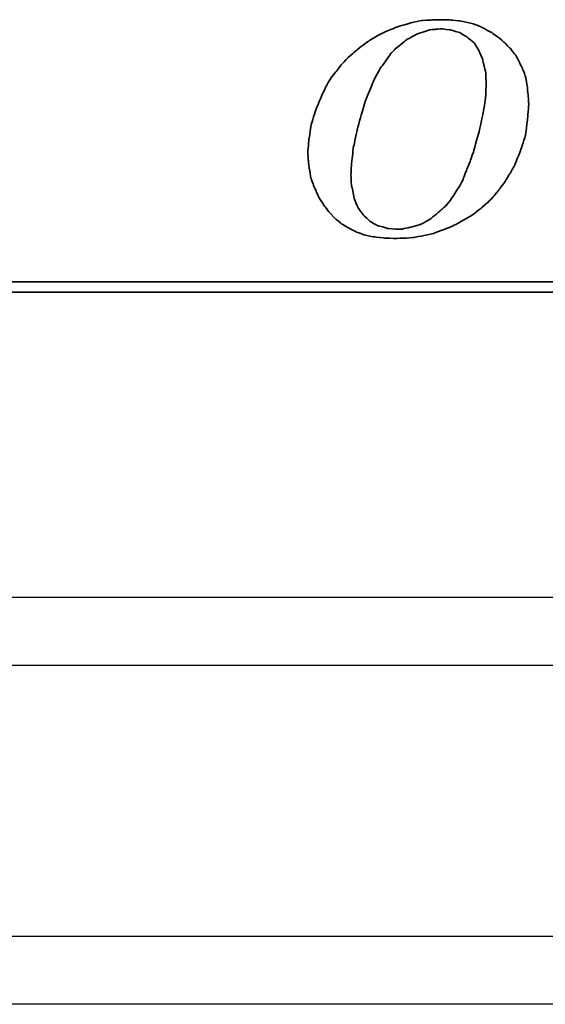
# Model space of a CAD drawing. Header units: millimetres. Extents: x 912 to 1300, y 100 to 249.
# Tile 36 of 53: x 1208 to 1220, y 128 to 149. Entities that reach past the tile are written whole.
import ezdxf

# ---------------------------------------------------------------- set-up
doc = ezdxf.new("R2010")
doc.units = ezdxf.units.MM
for name, color, linetype in [('2', 7, 'CONTINUOUS'), ('DIM', 4, 'CONTINUOUS'), ('layer 1', 7, 'CONTINUOUS'), ('OUT', 3, 'CONTINUOUS')]:
    doc.layers.add(name, color=color, linetype=linetype)

# ---------------------------------------------------------------- blocks, each defined once
blk = doc.blocks.new('TBI MOTION logo(完整正式版)')
at = {"layer": 'layer 1', "color": 22, "lineweight": 35}
for points, knots in [([(-11.34375, -6.98375), (-11.34375, -6.98375), (-10.91375, -7.43875), (-10.91375, -7.43875), (-10.91375, -7.43875), (-10.91375, -7.43875), (-10.38625, -7.87125), (-10.38625, -7.87125), (-10.38625, -7.87125), (-10.38625, -7.87125), (-9.81125, -8.20375), (-9.81125, -8.20375), (-9.81125, -8.20375), (-9.81125, -8.20375), (-9.21125, -8.51875), (-9.21125, -8.51875), (-9.21125, -8.51875), (-9.21125, -8.51875), (-8.51625, -8.75875), (-8.51625, -8.75875), (-8.51625, -8.75875), (-8.51625, -8.75875), (-7.77125, -8.90375), (-7.77125, -8.90375), (-7.77125, -8.90375), (-7.77125, -8.90375), (-6.97875, -8.99875), (-6.97875, -8.99875), (-6.97875, -8.99875), (-6.97875, -8.99875), (-6.14125, -9.02375), (-6.14125, -9.02375), (-6.14125, -9.02375), (-6.14125, -9.02375), (-5.37125, -8.99875), (-5.37125, -8.99875), (-5.37125, -8.99875), (-5.37125, -8.99875), (-4.65375, -8.94875), (-4.65375, -8.94875), (-4.65375, -8.94875), (-4.65375, -8.94875), (-3.93375, -8.80625), (-3.93375, -8.80625), (-3.93375, -8.80625), (-3.93375, -8.80625), (-3.21375, -8.66375), (-3.21375, -8.66375), (-3.21375, -8.66375), (-3.21375, -8.66375), (-2.49375, -8.39875), (-2.49375, -8.39875), (-2.49375, -8.39875), (-2.49375, -8.39875), (-1.79875, -8.13375), (-1.79875, -8.13375), (-1.79875, -8.13375), (-1.79875, -8.13375), (-1.17375, -7.84375), (-1.17375, -7.84375), (-1.17375, -7.84375), (-1.17375, -7.84375), (-0.52375, -7.46375), (-0.52375, -7.46375), (-0.52375, -7.46375), (-0.52375, -7.46375), (0.10124, -7.07875), (0.10124, -7.07875), (0.10124, -7.07875), (0.10124, -7.07875), (0.67625, -6.62375), (0.67625, -6.62375), (0.67625, -6.62375), (0.67625, -6.62375), (1.24874, -6.14375), (1.24874, -6.14375), (1.24874, -6.14375), (1.24874, -6.14375), (1.72874, -5.64125), (1.72874, -5.64125), (1.72874, -5.64125), (1.72874, -5.64125), (2.18624, -5.06375), (2.18624, -5.06375), (2.18624, -5.06375), (2.18624, -5.06375), (2.61625, -4.48874), (2.61625, -4.48874), (2.61625, -4.48874), (2.61625, -4.48874), (3.00125, -3.83874), (3.00125, -3.83874), (3.00125, -3.83874), (3.00125, -3.83874), (3.36124, -3.21374), (3.36124, -3.21374), (3.36124, -3.21374), (3.36124, -3.21374), (3.84374, -1.99125), (3.84374, -1.99125), (3.84374, -1.99125), (3.84374, -1.99125), (4.22625, -0.81875), (4.22625, -0.81875), (4.22625, -0.81875), (4.22625, -0.81875), (4.39125, 0.45624), (4.39125, 0.45624), (4.39125, 0.45624), (4.39125, 0.45624), (4.48874, 1.70124), (4.48874, 1.70124), (4.48874, 1.70124), (4.48874, 1.70124), (4.43874, 2.44625), (4.43874, 2.44625), (4.43874, 2.44625), (4.43874, 2.44625), (4.36874, 3.14125), (4.36874, 3.14125), (4.36874, 3.14125), (4.36874, 3.14125), (4.25125, 3.81125), (4.25125, 3.81125), (4.25125, 3.81125), (4.25125, 3.81125), (4.03124, 4.41125), (4.03124, 4.41125), (4.03124, 4.41125), (4.03124, 4.41125), (3.74374, 5.01125), (3.74374, 5.01125), (3.74374, 5.01125), (3.74374, 5.01125), (3.43124, 5.58875), (3.43124, 5.58875), (3.43124, 5.58875), (3.43124, 5.58875), (3.02625, 6.09125), (3.02625, 6.09125), (3.02625, 6.09125), (3.02625, 6.09125), (2.59374, 6.54875), (2.59374, 6.54875), (2.59374, 6.54875), (2.59374, 6.54875), (2.09124, 6.98125), (2.09124, 6.98125), (2.09124, 6.98125), (2.09124, 6.98125), (1.56124, 7.36625), (1.56124, 7.36625), (1.56124, 7.36625), (1.56124, 7.36625), (0.98624, 7.67625), (0.98624, 7.67625), (0.98624, 7.67625), (0.98624, 7.67625), (0.38624, 7.96375), (0.38624, 7.96375), (0.38624, 7.96375), (0.38624, 7.96375), (-0.25875, 8.15625), (-0.25875, 8.15625), (-0.25875, 8.15625), (-0.25875, 8.15625), (-0.98125, 8.30125), (-0.98125, 8.30125), (-0.98125, 8.30125), (-0.98125, 8.30125), (-1.70124, 8.37125), (-1.70124, 8.37125), (-1.70124, 8.37125), (-1.70124, 8.37125), (-2.49375, 8.39624), (-2.49375, 8.39624), (-2.49375, 8.39624), (-2.49375, 8.39624), (-3.28625, 8.37125), (-3.28625, 8.37125), (-3.28625, 8.37125), (-3.28625, 8.37125), (-4.05125, 8.32125), (-4.05125, 8.32125), (-4.05125, 8.32125), (-4.05125, 8.32125), (-4.77375, 8.18125), (-4.77375, 8.18125), (-4.77375, 8.18125), (-4.77375, 8.18125), (-5.51625, 7.96375), (-5.51625, 7.96375), (-5.51625, 7.96375), (-5.51625, 7.96375), (-6.21125, 7.72625), (-6.21125, 7.72625), (-6.21125, 7.72625), (-6.21125, 7.72625), (-6.92875, 7.43625), (-6.92875, 7.43625), (-6.92875, 7.43625), (-6.92875, 7.43625), (-7.57875, 7.10125), (-7.57875, 7.10125), (-7.57875, 7.10125), (-7.57875, 7.10125), (-8.24875, 6.69125), (-8.24875, 6.69125), (-8.24875, 6.69125), (-8.24875, 6.69125), (-8.84875, 6.26125), (-8.84875, 6.26125), (-8.84875, 6.26125), (-8.84875, 6.26125), (-9.42625, 5.78125), (-9.42625, 5.78125), (-9.42625, 5.78125), (-9.42625, 5.78125), (-9.95375, 5.30125), (-9.95375, 5.30125), (-9.95375, 5.30125), (-9.95375, 5.30125), (-10.43375, 4.79624), (-10.43375, 4.79624), (-10.43375, 4.79624), (-10.43375, 4.79624), (-10.88875, 4.22125), (-10.88875, 4.22125), (-10.88875, 4.22125), (-10.88875, 4.22125), (-11.29875, 3.69375), (-11.29875, 3.69375), (-11.29875, 3.69375), (-11.29875, 3.69375), (-11.63375, 3.09125), (-11.63375, 3.09125), (-11.63375, 3.09125), (-11.63375, 3.09125), (-11.91875, 2.49625), (-11.91875, 2.49625), (-11.91875, 2.49625), (-11.91875, 2.49625), (-12.44875, 1.24625), (-12.44875, 1.24625), (-12.44875, 1.24625), (-12.44875, 1.24625), (-12.80875, 0.06874), (-12.80875, 0.06874), (-12.80875, 0.06874), (-12.80875, 0.06874), (-12.99875, -1.07875), (-12.99875, -1.07875), (-12.99875, -1.07875), (-12.99875, -1.07875), (-13.09375, -2.18375), (-13.09375, -2.18375), (-13.09375, -2.18375), (-13.09375, -2.18375), (-13.04875, -2.85375), (-13.04875, -2.85375), (-13.04875, -2.85375), (-13.04875, -2.85375), (-12.97375, -3.50375), (-12.97375, -3.50375), (-12.97375, -3.50375), (-12.97375, -3.50375), (-12.95375, -3.50375), (-12.95375, -3.50375), (-12.95375, -3.50375), (-12.95375, -3.50375), (-12.85375, -4.17375), (-12.85375, -4.17375), (-12.85375, -4.17375), (-12.85375, -4.17375), (-12.63875, -4.77624), (-12.63875, -4.77624), (-12.63875, -4.77624), (-12.63875, -4.77624), (-12.39875, -5.35125), (-12.39875, -5.35125), (-12.39875, -5.35125), (-12.39875, -5.35125), (-12.11375, -5.92875), (-12.11375, -5.92875), (-12.11375, -5.92875), (-12.11375, -5.92875), (-11.75375, -6.45375), (-11.75375, -6.45375), (-11.75375, -6.45375), (-11.75375, -6.45375), (-11.34375, -6.98375), (-11.34375, -6.98375)], [0, 0, 0, 0, 0.01369863, 0.01369863, 0.01369863, 0.01369864, 0.02739726, 0.02739726, 0.02739726, 0.02739727, 0.04109589, 0.04109589, 0.04109589, 0.0410959, 0.05479452, 0.05479452, 0.05479452, 0.05479453, 0.06849315, 0.06849315, 0.06849315, 0.06849316, 0.08219178, 0.08219178, 0.08219178, 0.08219179, 0.09589041, 0.09589041, 0.09589041, 0.09589042, 0.10958904, 0.10958904, 0.10958904, 0.10958905, 0.12328767, 0.12328767, 0.12328767, 0.12328768, 0.1369863, 0.1369863, 0.1369863, 0.13698631, 0.15068493, 0.15068493, 0.15068493, 0.15068494, 0.16438356, 0.16438356, 0.16438356, 0.16438357, 0.17808219, 0.17808219, 0.17808219, 0.1780822, 0.19178082, 0.19178082, 0.19178082, 0.19178083, 0.20547945, 0.20547945, 0.20547945, 0.20547946, 0.21917808, 0.21917808, 0.21917808, 0.21917809, 0.23287671, 0.23287671, 0.23287671, 0.23287672, 0.24657534, 0.24657534, 0.24657534, 0.24657535, 0.26027397, 0.26027397, 0.26027397, 0.26027398, 0.2739726, 0.2739726, 0.2739726, 0.27397261, 0.28767123, 0.28767123, 0.28767123, 0.28767124, 0.30136986, 0.30136986, 0.30136986, 0.30136987, 0.31506849, 0.31506849, 0.31506849, 0.3150685, 0.32876712, 0.32876712, 0.32876712, 0.32876713, 0.34246575, 0.34246575, 0.34246575, 0.34246576, 0.35616438, 0.35616438, 0.35616438, 0.35616439, 0.36986301, 0.36986301, 0.36986301, 0.36986302, 0.38356164, 0.38356164, 0.38356164, 0.38356165, 0.39726027, 0.39726027, 0.39726027, 0.39726028, 0.4109589, 0.4109589, 0.4109589, 0.41095891, 0.42465753, 0.42465753, 0.42465753, 0.42465754, 0.43835616, 0.43835616, 0.43835616, 0.43835617, 0.45205479, 0.45205479, 0.45205479, 0.4520548, 0.46575342, 0.46575342, 0.46575342, 0.46575343, 0.47945205, 0.47945205, 0.47945205, 0.47945206, 0.49315068, 0.49315068, 0.49315068, 0.49315069, 0.50684932, 0.50684932, 0.50684932, 0.50684933, 0.52054795, 0.52054795, 0.52054795, 0.52054796, 0.53424658, 0.53424658, 0.53424658, 0.53424659, 0.54794521, 0.54794521, 0.54794521, 0.54794522, 0.56164384, 0.56164384, 0.56164384, 0.56164385, 0.57534247, 0.57534247, 0.57534247, 0.57534248, 0.5890411, 0.5890411, 0.5890411, 0.58904111, 0.60273973, 0.60273973, 0.60273973, 0.60273974, 0.61643836, 0.61643836, 0.61643836, 0.61643837, 0.63013699, 0.63013699, 0.63013699, 0.630137, 0.64383562, 0.64383562, 0.64383562, 0.64383563, 0.65753425, 0.65753425, 0.65753425, 0.65753426, 0.67123288, 0.67123288, 0.67123288, 0.67123289, 0.68493151, 0.68493151, 0.68493151, 0.68493152, 0.69863014, 0.69863014, 0.69863014, 0.69863015, 0.71232877, 0.71232877, 0.71232877, 0.71232878, 0.7260274, 0.7260274, 0.7260274, 0.72602741, 0.73972603, 0.73972603, 0.73972603, 0.73972604, 0.75342466, 0.75342466, 0.75342466, 0.75342467, 0.76712329, 0.76712329, 0.76712329, 0.7671233, 0.78082192, 0.78082192, 0.78082192, 0.78082193, 0.79452055, 0.79452055, 0.79452055, 0.79452056, 0.80821918, 0.80821918, 0.80821918, 0.80821919, 0.82191781, 0.82191781, 0.82191781, 0.82191782, 0.83561644, 0.83561644, 0.83561644, 0.83561645, 0.84931507, 0.84931507, 0.84931507, 0.84931508, 0.8630137, 0.8630137, 0.8630137, 0.86301371, 0.87671233, 0.87671233, 0.87671233, 0.87671234, 0.89041096, 0.89041096, 0.89041096, 0.89041097, 0.90410959, 0.90410959, 0.90410959, 0.9041096, 0.91780822, 0.91780822, 0.91780822, 0.91780823, 0.93150685, 0.93150685, 0.93150685, 0.93150686, 0.94520548, 0.94520548, 0.94520548, 0.94520549, 0.95890411, 0.95890411, 0.95890411, 0.95890412, 0.97260274, 0.97260274, 0.97260274, 0.97260275, 0.98630137, 0.98630137, 0.98630137, 0.98630138, 1, 1, 1, 1]), ([(-8.77875, 1.03124), (-8.77875, 1.03124), (-8.51625, 1.89625), (-8.51625, 1.89625), (-8.51625, 1.89625), (-8.51625, 1.89625), (-8.20375, 2.66375), (-8.20375, 2.66375), (-8.20375, 2.66375), (-8.20375, 2.66375), (-7.91625, 3.38125), (-7.91625, 3.38125), (-7.91625, 3.38125), (-7.91625, 3.38125), (-7.91625, 3.40624), (-7.91625, 3.40624), (-7.91625, 3.40624), (-7.91625, 3.40624), (-7.57875, 4.07624), (-7.57875, 4.07624), (-7.57875, 4.07624), (-7.57875, 4.07624), (-7.24375, 4.65125), (-7.24375, 4.65125), (-7.24375, 4.65125), (-7.24375, 4.65125), (-7.21875, 4.65125), (-7.21875, 4.65125), (-7.21875, 4.65125), (-7.21875, 4.65125), (-7.21875, 4.67624), (-7.21875, 4.67624), (-7.21875, 4.67624), (-7.21875, 4.67624), (-6.83625, 5.20375), (-6.83625, 5.20375), (-6.83625, 5.20375), (-6.83625, 5.20375), (-6.49875, 5.68625), (-6.49875, 5.68625), (-6.49875, 5.68625), (-6.49875, 5.68625), (-6.49875, 5.70625), (-6.49875, 5.70625), (-6.49875, 5.70625), (-6.49875, 5.70625), (-6.11625, 6.09125), (-6.11625, 6.09125), (-6.11625, 6.09125), (-6.11625, 6.09125), (-6.09125, 6.09125), (-6.09125, 6.09125), (-6.09125, 6.09125), (-6.09125, 6.09125), (-5.27375, 6.76625), (-5.27375, 6.76625), (-5.27375, 6.76625), (-5.27375, 6.76625), (-5.24875, 6.76625), (-5.24875, 6.76625), (-5.24875, 6.76625), (-5.24875, 6.76625), (-5.24875, 6.78625), (-5.24875, 6.78625), (-5.24875, 6.78625), (-5.24875, 6.78625), (-4.38875, 7.26624), (-4.38875, 7.26624), (-4.38875, 7.26624), (-4.38875, 7.26624), (-4.36125, 7.26624), (-4.36125, 7.26624), (-4.36125, 7.26624), (-4.36125, 7.26624), (-3.93375, 7.41125), (-3.93375, 7.41125), (-3.93375, 7.41125), (-3.93375, 7.41125), (-3.47375, 7.55625), (-3.47375, 7.55625), (-3.47375, 7.55625), (-3.47375, 7.55625), (-3.45375, 7.55625), (-3.45375, 7.55625), (-3.45375, 7.55625), (-3.45375, 7.55625), (-3.42875, 7.58124), (-3.42875, 7.58124), (-3.42875, 7.58124), (-3.42875, 7.58124), (-2.97375, 7.62625), (-2.97375, 7.62625), (-2.97375, 7.62625), (-2.97375, 7.62625), (-2.49375, 7.67625), (-2.49375, 7.67625), (-2.49375, 7.67625), (-2.49375, 7.67625), (-2.46875, 7.67625), (-2.46875, 7.67625), (-2.46875, 7.67625), (-2.46875, 7.67625), (-1.70124, 7.58124), (-1.70124, 7.58124), (-1.70124, 7.58124), (-1.70124, 7.58124), (-1.67875, 7.55625), (-1.67875, 7.55625), (-1.67875, 7.55625), (-1.67875, 7.55625), (-1.65375, 7.55625), (-1.65375, 7.55625), (-1.65375, 7.55625), (-1.65375, 7.55625), (-1.03125, 7.36625), (-1.03125, 7.36625), (-1.03125, 7.36625), (-1.03125, 7.36625), (-1.00625, 7.36625), (-1.00625, 7.36625), (-1.00625, 7.36625), (-1.00625, 7.36625), (-0.43124, 7.02624), (-0.43124, 7.02624), (-0.43124, 7.02624), (-0.43124, 7.02624), (-0.40625, 7.00624), (-0.40625, 7.00624), (-0.40625, 7.00624), (-0.40625, 7.00624), (0.12124, 6.57124), (0.12124, 6.57124), (0.12124, 6.57124), (0.12124, 6.57124), (0.14624, 6.54875), (0.14624, 6.54875), (0.14624, 6.54875), (0.14624, 6.54875), (0.17124, 6.52375), (0.17124, 6.52375), (0.17124, 6.52375), (0.17124, 6.52375), (0.55625, 5.89875), (0.55625, 5.89875), (0.55625, 5.89875), (0.55625, 5.89875), (0.55625, 5.87625), (0.55625, 5.87625), (0.55625, 5.87625), (0.55625, 5.87625), (0.84124, 5.15625), (0.84124, 5.15625), (0.84124, 5.15625), (0.84124, 5.15625), (0.84124, 5.13125), (0.84124, 5.13125), (0.84124, 5.13125), (0.84124, 5.13125), (1.03624, 4.31875), (1.03624, 4.31875), (1.03624, 4.31875), (1.03624, 4.31875), (1.05624, 4.31875), (1.05624, 4.31875), (1.05624, 4.31875), (1.05624, 4.31875), (1.05624, 4.29125), (1.05624, 4.29125), (1.05624, 4.29125), (1.05624, 4.29125), (1.10625, 3.33125), (1.10625, 3.33125), (1.10625, 3.33125), (1.10625, 3.33125), (1.10625, 3.30875), (1.10625, 3.30875), (1.10625, 3.30875), (1.10625, 3.30875), (1.05624, 2.20624), (1.05624, 2.20624), (1.05624, 2.20624), (1.05624, 2.20624), (1.05624, 2.18124), (1.05624, 2.18124), (1.05624, 2.18124), (1.05624, 2.18124), (0.86624, 0.93624), (0.86624, 0.93624), (0.86624, 0.93624), (0.86624, 0.93624), (0.84124, 0.93624), (0.84124, 0.93624), (0.84124, 0.93624), (0.84124, 0.93624), (0.55625, -0.45874), (0.55625, -0.45874), (0.55625, -0.45874), (0.55625, -0.45874), (0.12124, -1.99125), (0.12124, -1.99125), (0.12124, -1.99125), (0.12124, -1.99125), (0.12124, -2.01874), (0.12124, -2.01874), (0.12124, -2.01874), (0.12124, -2.01874), (-0.13874, -2.78375), (-0.13874, -2.78375), (-0.13874, -2.78375), (-0.13874, -2.78375), (-0.43124, -3.50375), (-0.43124, -3.50375), (-0.43124, -3.50375), (-0.43124, -3.50375), (-0.69375, -4.19875), (-0.69375, -4.19875), (-0.69375, -4.19875), (-0.69375, -4.19875), (-0.69375, -4.22375), (-0.69375, -4.22375), (-0.69375, -4.22375), (-0.69375, -4.22375), (-0.98125, -4.82374), (-0.98125, -4.82374), (-0.98125, -4.82374), (-0.98125, -4.82374), (-1.00625, -4.82374), (-1.00625, -4.82374), (-1.00625, -4.82374), (-1.00625, -4.82374), (-1.33875, -5.35125), (-1.33875, -5.35125), (-1.33875, -5.35125), (-1.33875, -5.35125), (-1.67875, -5.87875), (-1.67875, -5.87875), (-1.67875, -5.87875), (-1.67875, -5.87875), (-1.67875, -5.90375), (-1.67875, -5.90375), (-1.67875, -5.90375), (-1.67875, -5.90375), (-2.05875, -6.35875), (-2.05875, -6.35875), (-2.05875, -6.35875), (-2.05875, -6.35875), (-2.08375, -6.38375), (-2.08375, -6.38375), (-2.08375, -6.38375), (-2.08375, -6.38375), (-2.46875, -6.74375), (-2.46875, -6.74375), (-2.46875, -6.74375), (-2.46875, -6.74375), (-3.25875, -7.41625), (-3.25875, -7.41625), (-3.25875, -7.41625), (-3.25875, -7.41625), (-3.28625, -7.43875), (-3.28625, -7.43875), (-3.28625, -7.43875), (-3.28625, -7.43875), (-4.12375, -7.91875), (-4.12375, -7.91875), (-4.12375, -7.91875), (-4.12375, -7.91875), (-4.14875, -7.91875), (-4.14875, -7.91875), (-4.14875, -7.91875), (-4.14875, -7.91875), (-4.17125, -7.91875), (-4.17125, -7.91875), (-4.17125, -7.91875), (-4.17125, -7.91875), (-5.03375, -8.15875), (-5.03375, -8.15875), (-5.03375, -8.15875), (-5.03375, -8.15875), (-5.51625, -8.25625), (-5.51625, -8.25625), (-5.51625, -8.25625), (-5.51625, -8.25625), (-5.54125, -8.27875), (-5.54125, -8.27875), (-5.54125, -8.27875), (-5.54125, -8.27875), (-5.56375, -8.27875), (-5.56375, -8.27875), (-5.56375, -8.27875), (-5.56375, -8.27875), (-5.99625, -8.27875), (-5.99625, -8.27875), (-5.99625, -8.27875), (-5.99625, -8.27875), (-6.76375, -8.23125), (-6.76375, -8.23125), (-6.76375, -8.23125), (-6.76375, -8.23125), (-6.78875, -8.23125), (-6.78875, -8.23125), (-6.78875, -8.23125), (-6.78875, -8.23125), (-6.78875, -8.20375), (-6.78875, -8.20375), (-6.78875, -8.20375), (-6.78875, -8.20375), (-7.45875, -8.01375), (-7.45875, -8.01375), (-7.45875, -8.01375), (-7.45875, -8.01375), (-7.48375, -8.01375), (-7.48375, -8.01375), (-7.48375, -8.01375), (-7.48375, -8.01375), (-7.50875, -8.01375), (-7.50875, -8.01375), (-7.50875, -8.01375), (-7.50875, -8.01375), (-8.13125, -7.67875), (-8.13125, -7.67875), (-8.13125, -7.67875), (-8.13125, -7.67875), (-8.15625, -7.65375), (-8.15625, -7.65375), (-8.15625, -7.65375), (-8.15625, -7.65375), (-8.65875, -7.17375), (-8.65875, -7.17375), (-8.65875, -7.17375), (-8.65875, -7.17375), (-8.68375, -7.14875), (-8.68375, -7.14875), (-8.68375, -7.14875), (-8.68375, -7.14875), (-9.08875, -6.57375), (-9.08875, -6.57375), (-9.08875, -6.57375), (-9.08875, -6.57375), (-9.11375, -6.54875), (-9.11375, -6.54875), (-9.11375, -6.54875), (-9.11375, -6.54875), (-9.11375, -6.52875), (-9.11375, -6.52875), (-9.11375, -6.52875), (-9.11375, -6.52875), (-9.40375, -5.85375), (-9.40375, -5.85375), (-9.40375, -5.85375), (-9.40375, -5.85375), (-9.40375, -5.82875), (-9.40375, -5.82875), (-9.40375, -5.82875), (-9.40375, -5.82875), (-9.56875, -4.96875), (-9.56875, -4.96875), (-9.56875, -4.96875), (-9.56875, -4.96875), (-9.59375, -4.94375), (-9.59375, -4.94375), (-9.59375, -4.94375), (-9.59375, -4.94375), (-9.66375, -4.03375), (-9.66375, -4.03375), (-9.66375, -4.03375), (-9.66375, -4.03375), (-9.66375, -4.00875), (-9.66375, -4.00875), (-9.66375, -4.00875), (-9.66375, -4.00875), (-9.59375, -2.85375), (-9.59375, -2.85375), (-9.59375, -2.85375), (-9.59375, -2.85375), (-9.45125, -1.65875), (-9.45125, -1.65875), (-9.45125, -1.65875), (-9.45125, -1.65875), (-9.42625, -1.63375), (-9.42625, -1.63375), (-9.42625, -1.63375), (-9.42625, -1.63375), (-9.16125, -0.33875), (-9.16125, -0.33875), (-9.16125, -0.33875), (-9.16125, -0.33875), (-8.77875, 1.00624), (-8.77875, 1.00624), (-8.77875, 1.00624), (-8.77875, 1.00624), (-8.77875, 1.03124), (-8.77875, 1.03124)], [0, 0, 0, 0, 0.01020408, 0.01020408, 0.01020408, 0.01020409, 0.02040816, 0.02040816, 0.02040816, 0.02040817, 0.03061224, 0.03061224, 0.03061224, 0.03061225, 0.04081633, 0.04081633, 0.04081633, 0.04081634, 0.05102041, 0.05102041, 0.05102041, 0.05102042, 0.06122449, 0.06122449, 0.06122449, 0.0612245, 0.07142857, 0.07142857, 0.07142857, 0.07142858, 0.08163265, 0.08163265, 0.08163265, 0.08163266, 0.09183673, 0.09183673, 0.09183673, 0.09183674, 0.10204082, 0.10204082, 0.10204082, 0.10204083, 0.1122449, 0.1122449, 0.1122449, 0.11224491, 0.12244898, 0.12244898, 0.12244898, 0.12244899, 0.13265306, 0.13265306, 0.13265306, 0.13265307, 0.14285714, 0.14285714, 0.14285714, 0.14285715, 0.15306122, 0.15306122, 0.15306122, 0.15306123, 0.16326531, 0.16326531, 0.16326531, 0.16326532, 0.17346939, 0.17346939, 0.17346939, 0.1734694, 0.18367347, 0.18367347, 0.18367347, 0.18367348, 0.19387755, 0.19387755, 0.19387755, 0.19387756, 0.20408163, 0.20408163, 0.20408163, 0.20408164, 0.21428571, 0.21428571, 0.21428571, 0.21428572, 0.2244898, 0.2244898, 0.2244898, 0.22448981, 0.23469388, 0.23469388, 0.23469388, 0.23469389, 0.24489796, 0.24489796, 0.24489796, 0.24489797, 0.25510204, 0.25510204, 0.25510204, 0.25510205, 0.26530612, 0.26530612, 0.26530612, 0.26530613, 0.2755102, 0.2755102, 0.2755102, 0.27551021, 0.28571429, 0.28571429, 0.28571429, 0.2857143, 0.29591837, 0.29591837, 0.29591837, 0.29591838, 0.30612245, 0.30612245, 0.30612245, 0.30612246, 0.31632653, 0.31632653, 0.31632653, 0.31632654, 0.32653061, 0.32653061, 0.32653061, 0.32653062, 0.33673469, 0.33673469, 0.33673469, 0.3367347, 0.34693878, 0.34693878, 0.34693878, 0.34693879, 0.35714286, 0.35714286, 0.35714286, 0.35714287, 0.36734694, 0.36734694, 0.36734694, 0.36734695, 0.37755102, 0.37755102, 0.37755102, 0.37755103, 0.3877551, 0.3877551, 0.3877551, 0.38775511, 0.39795918, 0.39795918, 0.39795918, 0.39795919, 0.40816327, 0.40816327, 0.40816327, 0.40816328, 0.41836735, 0.41836735, 0.41836735, 0.41836736, 0.42857143, 0.42857143, 0.42857143, 0.42857144, 0.43877551, 0.43877551, 0.43877551, 0.43877552, 0.44897959, 0.44897959, 0.44897959, 0.4489796, 0.45918367, 0.45918367, 0.45918367, 0.45918368, 0.46938776, 0.46938776, 0.46938776, 0.46938777, 0.47959184, 0.47959184, 0.47959184, 0.47959185, 0.48979592, 0.48979592, 0.48979592, 0.48979593, 0.5, 0.5, 0.5, 0.50000001, 0.51020408, 0.51020408, 0.51020408, 0.51020409, 0.52040816, 0.52040816, 0.52040816, 0.52040817, 0.53061224, 0.53061224, 0.53061224, 0.53061225, 0.54081633, 0.54081633, 0.54081633, 0.54081634, 0.55102041, 0.55102041, 0.55102041, 0.55102042, 0.56122449, 0.56122449, 0.56122449, 0.5612245, 0.57142857, 0.57142857, 0.57142857, 0.57142858, 0.58163265, 0.58163265, 0.58163265, 0.58163266, 0.59183673, 0.59183673, 0.59183673, 0.59183674, 0.60204082, 0.60204082, 0.60204082, 0.60204083, 0.6122449, 0.6122449, 0.6122449, 0.61224491, 0.62244898, 0.62244898, 0.62244898, 0.62244899, 0.63265306, 0.63265306, 0.63265306, 0.63265307, 0.64285714, 0.64285714, 0.64285714, 0.64285715, 0.65306122, 0.65306122, 0.65306122, 0.65306123, 0.66326531, 0.66326531, 0.66326531, 0.66326532, 0.67346939, 0.67346939, 0.67346939, 0.6734694, 0.68367347, 0.68367347, 0.68367347, 0.68367348, 0.69387755, 0.69387755, 0.69387755, 0.69387756, 0.70408163, 0.70408163, 0.70408163, 0.70408164, 0.71428571, 0.71428571, 0.71428571, 0.71428572, 0.7244898, 0.7244898, 0.7244898, 0.72448981, 0.73469388, 0.73469388, 0.73469388, 0.73469389, 0.74489796, 0.74489796, 0.74489796, 0.74489797, 0.75510204, 0.75510204, 0.75510204, 0.75510205, 0.76530612, 0.76530612, 0.76530612, 0.76530613, 0.7755102, 0.7755102, 0.7755102, 0.77551021, 0.78571429, 0.78571429, 0.78571429, 0.7857143, 0.79591837, 0.79591837, 0.79591837, 0.79591838, 0.80612245, 0.80612245, 0.80612245, 0.80612246, 0.81632653, 0.81632653, 0.81632653, 0.81632654, 0.82653061, 0.82653061, 0.82653061, 0.82653062, 0.83673469, 0.83673469, 0.83673469, 0.8367347, 0.84693878, 0.84693878, 0.84693878, 0.84693879, 0.85714286, 0.85714286, 0.85714286, 0.85714287, 0.86734694, 0.86734694, 0.86734694, 0.86734695, 0.87755102, 0.87755102, 0.87755102, 0.87755103, 0.8877551, 0.8877551, 0.8877551, 0.88775511, 0.89795918, 0.89795918, 0.89795918, 0.89795919, 0.90816327, 0.90816327, 0.90816327, 0.90816328, 0.91836735, 0.91836735, 0.91836735, 0.91836736, 0.92857143, 0.92857143, 0.92857143, 0.92857144, 0.93877551, 0.93877551, 0.93877551, 0.93877552, 0.94897959, 0.94897959, 0.94897959, 0.9489796, 0.95918367, 0.95918367, 0.95918367, 0.95918368, 0.96938776, 0.96938776, 0.96938776, 0.96938777, 0.97959184, 0.97959184, 0.97959184, 0.97959185, 0.98979592, 0.98979592, 0.98979592, 0.98979593, 1, 1, 1, 1]), ([(75.90875, -9.47875), (75.90875, -9.47875), (75.90875, -12.28625), (75.90875, -12.28625), (75.90875, -12.28625), (75.90875, -12.28625), (75.90875, -12.47875), (75.90875, -12.47875), (75.90875, -12.47875), (75.90875, -12.47875), (75.71625, -12.47875), (75.71625, -12.47875), (75.71625, -12.47875), (75.71625, -12.47875), (-88.32875, -12.47875), (-88.32875, -12.47875), (-88.32875, -12.47875), (-88.32875, -12.47875), (-88.32875, -13.29375), (-88.32875, -13.29375), (-88.32875, -13.29375), (-88.32875, -13.29375), (82.89125, -13.29375), (82.89125, -13.29375), (82.89125, -13.29375), (82.89125, -13.29375), (75.90875, -9.47875), (75.90875, -9.47875)], [0, 0, 0, 0, 0.14285714, 0.14285714, 0.14285714, 0.14285715, 0.28571429, 0.28571429, 0.28571429, 0.2857143, 0.42857143, 0.42857143, 0.42857143, 0.42857144, 0.57142857, 0.57142857, 0.57142857, 0.57142858, 0.71428571, 0.71428571, 0.71428571, 0.71428572, 0.85714286, 0.85714286, 0.85714286, 0.85714287, 1, 1, 1, 1])]:
    blk.add_open_spline(points, degree=3, knots=knots, dxfattribs=at)

msp = doc.modelspace()

# ---------------------------------------------------------------- linework, layer by layer
at = {"layer": '2', "color": 0, "linetype": 'Continuous'}
msp.add_line((1299.673, 127.687), (1072.087, 127.687), dxfattribs=at)
msp.add_open_spline([(1299.673, 129.187), (1123.201, 129.187)], degree=1, dxfattribs=at)
at = {"layer": 'OUT', "color": 0}
for p, q in [((1244.32, 136.687), (1165.32, 136.687)), ((1244.32, 135.187), (1165.32, 135.187))]:
    msp.add_line(p, q, dxfattribs=at)

# ---------------------------------------------------------------- block references
at = {"layer": 'DIM', "color": 7, "xscale": 0.2778823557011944, "yscale": 0.2778823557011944, "zscale": 0.2778823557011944}
msp.add_blockref('TBI MOTION logo(完整正式版)', (1217.937, 147.14), dxfattribs=at)

doc.saveas('drawing.dxf')
